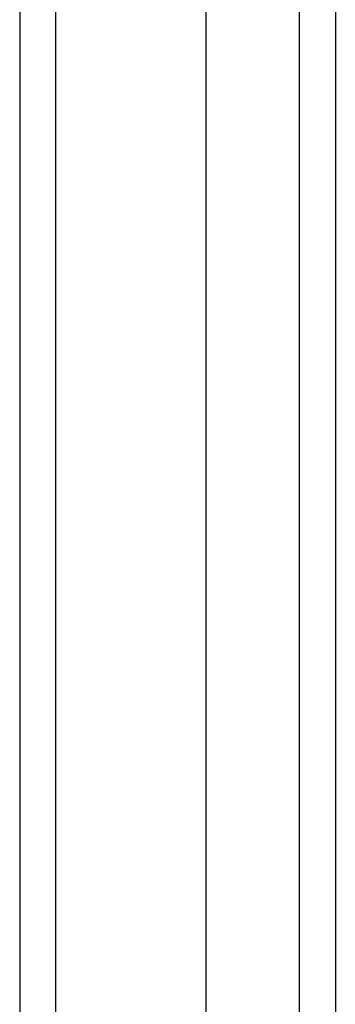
# Model space of a CAD drawing. Header units: inches. Extents: x 16 to 193, y 16 to 114.
# Tile 29 of 87: x 85.913 to 86.779, y 68.857 to 71.557. Entities that reach past the tile are written whole.
import ezdxf

# ---------------------------------------------------------------- set-up
doc = ezdxf.new("R2010")
doc.units = ezdxf.units.IN
doc.header["$MEASUREMENT"] = 0
doc.layers.add('Visible Edges(ANSI)', color=7, linetype='Continuous', lineweight=25)
doc.layers.add('Visible Tangent Edges(ANSI)', color=7, linetype='Continuous', lineweight=25)

msp = doc.modelspace()

# ---------------------------------------------------------------- linework, layer by layer
at = {"layer": 'Visible Edges(ANSI)'}
for p, q in [((85.9131, 87.654), (85.9131, 45.852)), ((86.4249, 46.4617), (86.4249, 87.0443)), ((86.7793, 86.8559), (86.7793, 46.6501))]:
    msp.add_line(p, q, dxfattribs=at)
at = {"layer": 'Visible Tangent Edges(ANSI)'}
for p, q in [((86.0121, 45.852), (86.0121, 87.654)), ((86.6803, 86.9859), (86.6803, 46.5201))]:
    msp.add_line(p, q, dxfattribs=at)

doc.saveas('drawing.dxf')
